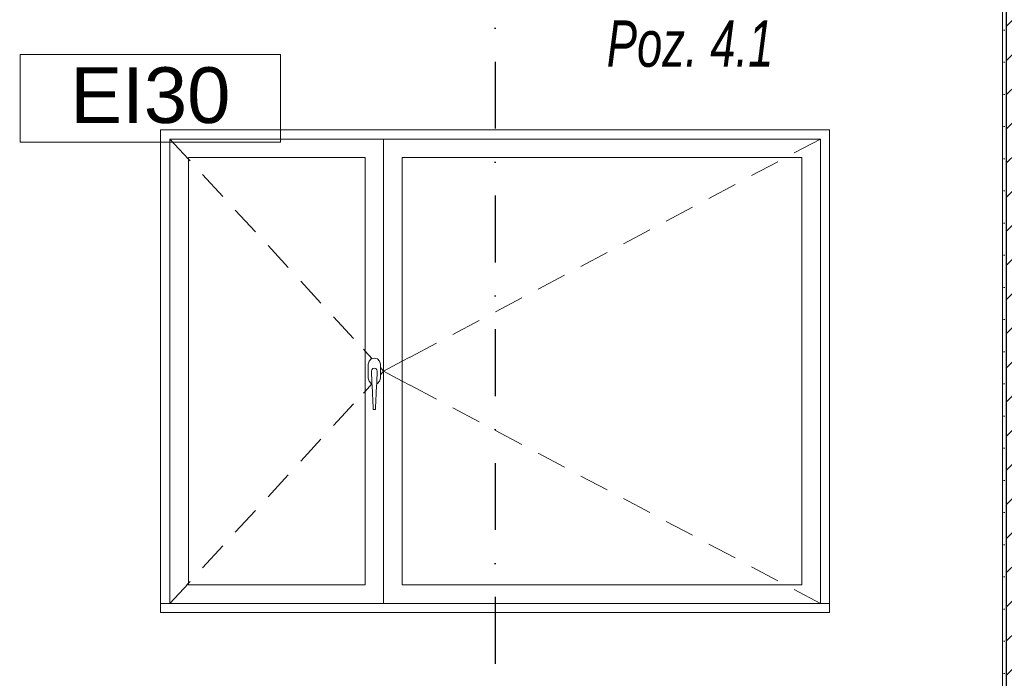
# Model space of a CAD drawing. Header units: millimetres. Extents: x 58537 to 97688, y -8921 to 14216.
# Tile 34 of 145: x 69226 to 71875, y 723 to 2496. Entities that reach past the tile are written whole.
import ezdxf
from ezdxf.enums import TextEntityAlignment as Align

# ---------------------------------------------------------------- set-up
doc = ezdxf.new("R2010")
doc.units = ezdxf.units.MM
doc.header["$MEASUREMENT"] = 0
doc.linetypes.add('Kropki i Kreski', pattern=[360, 180, -90, 0, -90])
doc.linetypes.add('Wipeout_Contour', pattern=[1000, 0, -1000])
for name, color, linetype, lineweight, true_color in [('Nowe_A-Konstrukcja Opis_Nr_pióra__58', 7, 'Continuous', 13, 0xdf0000), ('Nowe_A-Osi_Nr_pióra__25', 7, 'Continuous', 25, 0x40a5ff), ('Nowe_A-Wymiary-Zewnętrzne_Nr_pióra__45', 7, 'Continuous', 15, 0x40a5ff), ('Nowe_A-Wymiary-Zewnętrzne_Nr_pióra__85', 7, 'Continuous', 13, 0x80c2ff)]:
    doc.layers.add(name, color=color, linetype=linetype, lineweight=lineweight, true_color=true_color)
for name, color, linetype in [('Nowe_A-Osi', 7, 'Continuous'), ('Nowe_A-Wymiary-Zewnętrzne', 7, 'Continuous'), ('Nowe_A-Ściany-Wewnętrzne', 7, 'Continuous'), ('Nowe_Okna Archicada', 7, 'Continuous')]:
    doc.layers.add(name, color=color, linetype=linetype)
for name, color, linetype, lineweight in [('Nowe_A-Osi_Nr_pióra__6', 5, 'Continuous', 13), ('Nowe_A-PPOŻ_Nr_pióra__20', 1, 'Continuous', 13), ('Nowe_A-Wymiary-Zewnętrzne_Nr_pióra__46', 5, 'Continuous', 15), ('Nowe_A-Ściany-Wewnętrzne_Nr_pióra__27', 7, 'Continuous', 25), ('Nowe_A-Ściany-Wewnętrzne_Nr_pióra__47', 7, 'Continuous', 15), ('Nowe_Okna Archicada_Nr_pióra__3', 7, 'Continuous', 13), ('Nowe_Okna Archicada_Nr_pióra__87', 7, 'Continuous', 13)]:
    doc.layers.add(name, color=color, linetype=linetype, lineweight=lineweight)
doc.styles.add('STYL_AUTOMATYCZNY_1', font='arial.ttf')
doc.styles.add('STYL_AUTOMATYCZNY_2', font='arial.ttf')
doc.styles.add('STYL_AUTOMATYCZNY_4', font='arial.ttf', dxfattribs={"width": 0.7})
doc.dimstyles.new('STYL_AUTOMATYCZNY__1', dxfattribs={"dimtxt": 125, "dimasz": 47.5, "dimexe": 0.18, "dimexo": 20, "dimgap": 0, "dimtad": 1, "dimdec": 1, "dimlfac": 0.1, "dimzin": 0, "dimdsep": 46, "dimtxsty": 'STYL_AUTOMATYCZNY_2', "dimblk": 'ARROWHEAD_11', "dimblk1": 'ARROWHEAD_11', "dimblk2": 'ARROWHEAD_11', "dimcen": 0.09, "dimclrd": 256, "dimclre": 256, "dimclrt": 5, "dimadec": 1, "dimazin": 0, "dimtfac": 1, "dimtdec": 4, "dimtmove": 0, "dimatfit": 3, "dimfxl": 0, "dimtolj": 1, "dimtzin": 0, "dimarcsym": 0})
pattern_1 = [(0, (0, 0), (0, 86.60254), [0, -50]), (0, (25, 43.3), (0, 86.60254), [0, -50])]

# ---------------------------------------------------------------- blocks, each defined once
blk = doc.blocks.new('ElemPrzekroju_38')
at = {"color": 254, "linetype": 'Wipeout_Contour', "lineweight": 0, "ltscale": 278549.634402}
blk.add_wipeout([(69630.1, 2150), (69605.1, 2150), (69605.1, 950), (69630.1, 950)], dxfattribs=at).dxf.layer = 'Nowe_Okna Archicada'
at = {"color": 254, "linetype": 'Wipeout_Contour', "lineweight": 0, "ltscale": 285647.662472}
blk.add_wipeout([(71380.1, 950), (71405.1, 950), (71405.1, 2150), (71380.1, 2150)], dxfattribs=at).dxf.layer = 'Nowe_Okna Archicada'
at = {"color": 254, "linetype": 'Wipeout_Contour', "lineweight": 0, "ltscale": 280998.10681}
blk.add_wipeout([(70255.1, 975), (70255.1, 2125), (70205.1, 2125), (70205.1, 975)], dxfattribs=at).dxf.layer = 'Nowe_Okna Archicada'
at = {"color": 254, "linetype": 'Wipeout_Contour', "lineweight": 0, "ltscale": 280780.010382}
blk.add_wipeout([(70176.9, 1449.1), (70177.1, 1446.4), (70183.1, 1446.4), (70183.2, 1449.1)], dxfattribs=at).dxf.layer = 'Nowe_Okna Archicada'
at = {"color": 254, "linetype": 'Wipeout_Contour', "lineweight": 0, "ltscale": 282043.915783}
blk.add_wipeout([(69605.1, 900), (71405.1, 900), (71405.1, 925), (69605.1, 925)], dxfattribs=at).dxf.layer = 'Nowe_Okna Archicada'
at = {"layer": 'Nowe_Okna Archicada_Nr_pióra__3', "color": 7, "linetype": 'Continuous', "lineweight": 13}
blk.add_line((69605.1, 900), (71405.1, 900), dxfattribs=at)
at = {"color": 254, "linetype": 'Wipeout_Contour', "lineweight": 0, "ltscale": 564307.395257}
blk.add_wipeout([(71380.1, 2150), (71405.1, 2150), (71405.1, 2200), (69605.1, 2200), (69605.1, 2150), (69630.1, 2150), (69630.1, 2175), (71380.1, 2175)], dxfattribs=at).dxf.layer = 'Nowe_Okna Archicada'
at = {"color": 254, "linetype": 'Wipeout_Contour', "lineweight": 0, "ltscale": 278698.748933}
blk.add_wipeout([(69680.1, 975), (69680.1, 2125), (69630.1, 2125), (69630.1, 975)], dxfattribs=at).dxf.layer = 'Nowe_Okna Archicada'
at = {"color": 254, "linetype": 'Wipeout_Contour', "lineweight": 0, "ltscale": 285496.880396}
blk.add_wipeout([(71330.1, 2125), (71330.1, 975), (71380.1, 975), (71380.1, 2125)], dxfattribs=at).dxf.layer = 'Nowe_Okna Archicada'
at = {"color": 254, "linetype": 'Wipeout_Contour', "lineweight": 0, "ltscale": 1684731.196452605}
blk.add_wipeout([(70163.8, 1531.2), (70166, 1523.1), (70171.9, 1517.2), (70173.7, 1516.7), (70173.5, 1520), (70172.1, 1550), (70173.1, 1554), (70176.1, 1556.9), (70180.1, 1558), (70184.1, 1556.9), (70187, 1554), (70188.1, 1550), (70186.6, 1520), (70186.5, 1516.7), (70188.2, 1517.2), (70194.1, 1523.1), (70196.3, 1531.2), (70196.3, 1568.7), (70194.1, 1576.9), (70188.2, 1582.8), (70180.1, 1585), (70171.9, 1582.8), (70166, 1576.9), (70163.8, 1568.7)], dxfattribs=at).dxf.layer = 'Nowe_Okna Archicada'
at = {"color": 254, "linetype": 'Wipeout_Contour', "lineweight": 0, "ltscale": 280780.433129}
blk.add_wipeout([(70176.6, 1456.6), (70176.9, 1449.1), (70183.2, 1449.1), (70183.6, 1456.6)], dxfattribs=at).dxf.layer = 'Nowe_Okna Archicada'
at = {"color": 254, "linetype": 'Wipeout_Contour', "lineweight": 0, "ltscale": 278495.541976}
blk.add_wipeout([(69630.1, 950), (69605.1, 950), (69605.1, 925), (69630.1, 925)], dxfattribs=at).dxf.layer = 'Nowe_Okna Archicada'
at = {"color": 254, "linetype": 'Wipeout_Contour', "lineweight": 0, "ltscale": 285594.914144}
blk.add_wipeout([(71380.1, 925), (71405.1, 925), (71405.1, 950), (71380.1, 950)], dxfattribs=at).dxf.layer = 'Nowe_Okna Archicada'
at = {"layer": 'Nowe_Okna Archicada_Nr_pióra__3', "color": 7, "linetype": 'Continuous', "lineweight": 13}
for p, q in [((70180.1, 1585), (70171.9, 1582.8)), ((70188.2, 1582.8), (70180.1, 1585)), ((70194.1, 1576.9), (70188.2, 1582.8)), ((69605.1, 900), (69605.1, 925)), ((71405.1, 900), (71405.1, 925))]:
    blk.add_line(p, q, dxfattribs=at)
at = {"layer": 'Nowe_Okna Archicada_Nr_pióra__87', "color": 7, "linetype": 'Continuous', "lineweight": 13}
for p, q in [((69605.1, 925), (69605.1, 2200)), ((69605.1, 2200), (71405.1, 2200)), ((71405.1, 925), (71405.1, 2200))]:
    blk.add_line(p, q, dxfattribs=at)
at = {"color": 254, "linetype": 'Wipeout_Contour', "lineweight": 0, "ltscale": 424949.7684}
blk.add_wipeout([(71380.1, 2175), (70205.1, 2175), (70205.1, 2125), (70255.1, 2125), (71330.1, 2125), (71380.1, 2125)], dxfattribs=at).dxf.layer = 'Nowe_Okna Archicada'
at = {"color": 254, "linetype": 'Wipeout_Contour', "lineweight": 0, "ltscale": 280785.008967}
blk.add_wipeout([(70173.5, 1520), (70174.8, 1494.1), (70185.4, 1494.1), (70186.6, 1520)], dxfattribs=at).dxf.layer = 'Nowe_Okna Archicada'
at = {"color": 254, "linetype": 'Wipeout_Contour', "lineweight": 0, "ltscale": 280781.111863}
blk.add_wipeout([(70176.1, 1465.4), (70176.6, 1456.6), (70183.6, 1456.6), (70184, 1465.4)], dxfattribs=at).dxf.layer = 'Nowe_Okna Archicada'
at = {"color": 254, "linetype": 'Wipeout_Contour', "lineweight": 0, "ltscale": 424794.390886}
blk.add_wipeout([(70205.1, 925), (71380.1, 925), (71380.1, 975), (71330.1, 975), (70255.1, 975), (70205.1, 975)], dxfattribs=at).dxf.layer = 'Nowe_Okna Archicada'
at = {"layer": 'Nowe_Okna Archicada_Nr_pióra__3', "color": 7, "linetype": 'Continuous', "lineweight": 13}
for p, q in [((71380.1, 2175), (71380.1, 2125)), ((71380.1, 2125), (71380.1, 975)), ((70177.1, 1446.4), (70176.9, 1449.1)), ((70177.1, 1446.4), (70183.1, 1446.4)), ((70183.2, 1449.1), (70183.1, 1446.4)), ((71380.1, 975), (71380.1, 925))]:
    blk.add_line(p, q, dxfattribs=at)
at = {"color": 254, "linetype": 'Wipeout_Contour', "lineweight": 0, "ltscale": 419702.18974}
blk.add_wipeout([(70205.1, 2175), (69630.1, 2175), (69630.1, 2125), (69680.1, 2125), (70155.1, 2125), (70205.1, 2125)], dxfattribs=at).dxf.layer = 'Nowe_Okna Archicada'
at = {"color": 254, "linetype": 'Wipeout_Contour', "lineweight": 0, "ltscale": 283247.492853}
blk.add_wipeout([(71330.1, 975), (71330.1, 2125), (70255.1, 2125), (70255.1, 975)], dxfattribs=at).dxf.layer = 'Nowe_Okna Archicada'
at = {"color": 254, "linetype": 'Wipeout_Contour', "lineweight": 0, "ltscale": 631774.069376}
blk.add_wipeout([(70173.1, 1554), (70172.1, 1550), (70173.5, 1520), (70186.6, 1520), (70188.1, 1550), (70187, 1554), (70184.1, 1556.9), (70180.1, 1558), (70176.1, 1556.9)], dxfattribs=at).dxf.layer = 'Nowe_Okna Archicada'
at = {"color": 254, "linetype": 'Wipeout_Contour', "lineweight": 0, "ltscale": 280782.688264}
blk.add_wipeout([(70174.8, 1494.1), (70176.1, 1465.4), (70184, 1465.4), (70185.4, 1494.1)], dxfattribs=at).dxf.layer = 'Nowe_Okna Archicada'
at = {"color": 254, "linetype": 'Wipeout_Contour', "lineweight": 0, "ltscale": 419544.876525}
blk.add_wipeout([(69630.1, 925), (70205.1, 925), (70205.1, 975), (70155.1, 975), (69680.1, 975), (69630.1, 975)], dxfattribs=at).dxf.layer = 'Nowe_Okna Archicada'
at = {"layer": 'Nowe_Okna Archicada_Nr_pióra__3', "color": 7, "linetype": 'Continuous', "lineweight": 13}
for p, q in [((69630.1, 2125), (69630.1, 2175)), ((69630.1, 2175), (70205.1, 2175)), ((70205.1, 2175), (70205.1, 2125)), ((70205.1, 2175), (71380.1, 2175)), ((71380.1, 2175), (71309.4, 2137.4)), ((69630.1, 975), (69630.1, 2125)), ((70205.1, 2125), (70205.1, 975)), ((70255.1, 2125), (70255.1, 975)), ((71330.1, 2125), (70255.1, 2125)), ((71330.1, 975), (71330.1, 2125)), ((71265.3, 2114), (71194.7, 2076.4)), ((71150.5, 2052.9), (71079.9, 2015.3)), ((71035.8, 1991.9), (70965.1, 1954.3)), ((70921, 1930.8), (70850.3, 1893.2)), ((70806.2, 1869.8), (70735.6, 1832.2)), ((70691.4, 1808.7), (70620.8, 1771.1)), ((70576.7, 1747.7), (70506, 1710.1)), ((70461.9, 1686.6), (70391.3, 1649)), ((70347.1, 1625.6), (70276.5, 1588)), ((70196.3, 1568.7), (70194.1, 1576.9)), ((70196.3, 1531.2), (70196.3, 1568.7)), ((70255.1, 1576.6), (70205.1, 1550)), ((70275.7, 1587.6), (70255.1, 1576.6)), ((70172.1, 1550), (70173.1, 1554)), ((70172.1, 1550), (70173.5, 1520)), ((70173.1, 1554), (70176.1, 1556.9)), ((70176.1, 1556.9), (70180.1, 1558)), ((70180.1, 1558), (70184.1, 1556.9)), ((70184.1, 1556.9), (70187, 1554)), ((70188.1, 1550), (70186.6, 1520)), ((70187, 1554), (70188.1, 1550)), ((70196.3, 1559.5), (70205.1, 1550)), ((70196.3, 1540.5), (70205.1, 1550)), ((70255.1, 1523.4), (70205.1, 1550)), ((70171.9, 1517.2), (70173.7, 1516.7)), ((70174.8, 1494.1), (70173.5, 1520)), ((70186.6, 1520), (70185.4, 1494.1)), ((70186.5, 1516.7), (70188.2, 1517.2)), ((70188.2, 1517.2), (70194.1, 1523.1)), ((70194.1, 1523.1), (70196.3, 1531.2)), ((70275.7, 1512.4), (70255.1, 1523.4)), ((70347.1, 1474.4), (70276.5, 1512)), ((70176.1, 1465.4), (70174.8, 1494.1)), ((70185.4, 1494.1), (70184, 1465.4)), ((70176.6, 1456.6), (70176.1, 1465.4)), ((70184, 1465.4), (70183.6, 1456.6)), ((70176.9, 1449.1), (70176.6, 1456.6)), ((70183.6, 1456.6), (70183.2, 1449.1)), ((70461.9, 1413.4), (70391.3, 1451)), ((70576.7, 1352.3), (70506, 1389.9)), ((70691.4, 1291.3), (70620.8, 1328.9)), ((70806.2, 1230.2), (70735.6, 1267.8)), ((70921, 1169.2), (70850.3, 1206.8)), ((71035.8, 1108.1), (70965.1, 1145.7)), ((71150.5, 1047.1), (71079.9, 1084.7)), ((71265.3, 986), (71194.7, 1023.6)), ((69630.1, 925), (69630.1, 975)), ((70205.1, 975), (70205.1, 925)), ((70255.1, 975), (71330.1, 975)), ((71380.1, 925), (71309.4, 962.6)), ((69605.1, 925), (71405.1, 925))]:
    blk.add_line(p, q, dxfattribs=at)
at = {"color": 254, "linetype": 'Wipeout_Contour', "lineweight": 0, "ltscale": 279748.455237}
blk.add_wipeout([(70155.1, 975), (70155.1, 2125), (69680.1, 2125), (69680.1, 975)], dxfattribs=at).dxf.layer = 'Nowe_Okna Archicada'
at = {"layer": 'Nowe_Okna Archicada_Nr_pióra__3', "color": 7, "linetype": 'Continuous', "lineweight": 13}
for p, q in [((69630.1, 2175), (69680.1, 2120.7)), ((69680.1, 2125), (69680.1, 975)), ((70155.1, 2125), (69680.1, 2125)), ((69680.1, 2120.7), (69684.2, 2116.1)), ((70155.1, 975), (70155.1, 2125)), ((69718.1, 2079.3), (69772.3, 2020.5)), ((69806.1, 1983.7), (69860.3, 1924.8)), ((69894.1, 1888), (69948.3, 1829.1)), ((69982.1, 1792.3), (70036.3, 1733.4)), ((70070.2, 1696.6), (70124.3, 1637.8)), ((70150.9, 1608.9), (70155.1, 1604.3)), ((70155.1, 1604.3), (70174.3, 1583.5)), ((70166, 1576.9), (70163.8, 1568.7)), ((70163.8, 1568.7), (70163.8, 1531.2)), ((70171.9, 1582.8), (70166, 1576.9)), ((70155.1, 1495.7), (70173.7, 1515.9)), ((70163.8, 1531.2), (70166, 1523.1)), ((70166, 1523.1), (70171.9, 1517.2)), ((70150.9, 1491.1), (70155.1, 1495.7)), ((70070.2, 1403.4), (70124.3, 1462.2)), ((69982.1, 1307.7), (70036.3, 1366.6)), ((69894.1, 1212), (69948.3, 1270.9)), ((69806.1, 1116.3), (69860.3, 1175.2)), ((69718.1, 1020.7), (69772.3, 1079.5)), ((69680.1, 979.3), (69684.2, 983.9)), ((69630.1, 925), (69680.1, 979.3)), ((69680.1, 975), (70155.1, 975))]:
    blk.add_line(p, q, dxfattribs=at)
blk = doc.blocks.new('ElemPrzekroju_454')
at = {"layer": 'Nowe_A-Ściany-Wewnętrzne', "linetype": 'Continuous', "lineweight": 0, "true_color": 0x000000}
h = blk.add_hatch(dxfattribs=at)
h.set_pattern_fill('Tynk', color=18, style=0, pattern_type=2)
h.set_pattern_definition(pattern_1)
h.paths.add_polyline_path([(71880.1, 2550), (71870.1, 2550), (71870.1, -20), (71880.1, -20), (71880.1, 2500)])
h = blk.add_hatch(dxfattribs=at)
h.set_pattern_fill('Tynk', color=18, style=0, pattern_type=2)
h.set_pattern_definition(pattern_1)
h.paths.add_polyline_path([(72140.1, 2540), (72130.1, 2540), (72130.1, 2500), (72130.1, 0), (72140.1, 0)])
h = blk.add_hatch(dxfattribs=at)
h.set_pattern_fill('Beton_zbrojony', color=18, style=0, pattern_type=2)
h.set_pattern_definition([(45, (0, 0), (-91.92388, 91.92388), []), (45, (-45.96, 45.96), (-91.92388, 91.92388), [97.5, -32.5])])
h.paths.add_polyline_path([(71880.1, -20), (71880.1, -70), (71880.1, -210), (72130.1, -210), (72130.1, 0), (72130.1, 2500), (71880.1, 2500)])
h = blk.add_hatch(dxfattribs=at)
h.set_pattern_fill('Tynk', color=18, style=0, pattern_type=2)
h.set_pattern_definition(pattern_1)
h.paths.add_polyline_path([(71880.1, -70), (71870.1, -70), (71870.1, -210), (71880.1, -210)])
at = {"layer": 'Nowe_A-Ściany-Wewnętrzne_Nr_pióra__27', "color": 7, "linetype": 'Continuous', "lineweight": 25, "flags": 128}
for points in [[(71880.1, 2550), (71880.1, 2500), (71880.1, -20), (71880.1, -70), (71880.1, -210)], [(72130.1, 2540), (72130.1, 2500), (72130.1, 0), (72130.1, -20), (72130.1, -70), (72130.1, -140), (72130.1, -210)]]:
    blk.add_lwpolyline(points, dxfattribs=at)
at = {"layer": 'Nowe_A-Ściany-Wewnętrzne_Nr_pióra__47', "color": 7, "linetype": 'Continuous', "lineweight": 15}
for p, q in [((71870.1, 2540), (71870.1, 0)), ((72140.1, 2540), (72140.1, 100)), ((71870.1, 0), (71870.1, -20)), ((71880.1, -20), (71870.1, -20)), ((71880.1, -70), (71870.1, -70)), ((71880.1, -210), (71870.1, -210))]:
    blk.add_line(p, q, dxfattribs=at)
at = {"layer": 'Nowe_A-Ściany-Wewnętrzne_Nr_pióra__47', "color": 7, "linetype": 'Continuous', "lineweight": 15, "flags": 128}
blk.add_lwpolyline([(71870.1, -70), (71870.1, -140), (71870.1, -210)], dxfattribs=at)
blk = doc.blocks.new('Standardowy znacznik osi[2]', base_point=(70505.1, 13465.8))
at = {"layer": 'Nowe_A-Osi_Nr_pióra__25', "color": 161, "linetype": 'Kropki i Kreski', "lineweight": 25, "true_color": 0x40a5ff}
blk.add_line((70505.1, 12465.8), (70505.1, -1000), dxfattribs=at)
at = {"layer": 'Nowe_A-Osi_Nr_pióra__6', "color": 5, "lineweight": 13, "style": 'STYL_AUTOMATYCZNY_1'}
for tag, p in [('AC_MarkerText_1_0', (70505.1, 14040.8)), ('AC_MarkerText_1_1', (70505.1, -2175))]:
    blk.add_attdef(tag, text='', height=400, rotation=360, dxfattribs=at).set_placement(p, align=Align.TOP_CENTER)
blk = doc.blocks.new('*D628')
at = {"layer": 'Nowe_A-Wymiary-Zewnętrzne_Nr_pióra__45', "linetype": 'Continuous', "lineweight": 15, "true_color": 0x40a5ff}
for points in [[(90247.8, 2200), (90248.7, 2195.2), (90251.4, 2191.2), (90255.5, 2188.5), (90260.3, 2187.5), (90265, 2188.5), (90269.1, 2191.2), (90271.8, 2195.2), (90272.8, 2200), (90271.8, 2204.8), (90269.1, 2208.8), (90265, 2211.5), (90260.3, 2212.5), (90255.5, 2211.5), (90251.4, 2208.8), (90248.7, 2204.8)], [(90247.8, 0), (90248.7, -4.8), (90251.4, -8.8), (90255.5, -11.5), (90260.3, -12.5), (90265, -11.5), (90269.1, -8.8), (90271.8, -4.8), (90272.8, 0), (90271.8, 4.8), (90269.1, 8.8), (90265, 11.5), (90260.3, 12.5), (90255.5, 11.5), (90251.4, 8.8), (90248.7, 4.8)]]:
    blk.add_hatch(color=161, dxfattribs=at).paths.add_polyline_path(points)
at = {"layer": 'Nowe_A-Wymiary-Zewnętrzne_Nr_pióra__45', "color": 161, "linetype": 'Continuous', "lineweight": 15, "true_color": 0x40a5ff}
for centre in [(90260.3, 2200), (90260.3, 0)]:
    blk.add_circle(centre, 12.5, dxfattribs=at)
at = {"layer": 'Nowe_A-Wymiary-Zewnętrzne_Nr_pióra__85', "color": 151, "linetype": 'Continuous', "lineweight": 13, "true_color": 0x80c2ff}
for p, q in [((90247.8, 2200), (90213.4, 2200)), ((90307.1, 2200), (90272.8, 2200)), ((90260.3, 12.5), (90260.3, 2187.5)), ((90247.8, 0), (90213.4, 0)), ((90307.1, 0), (90272.8, 0)), ((90260.3, -25), (90260.3, -12.5))]:
    blk.add_line(p, q, dxfattribs=at)
at = {"layer": 'Nowe_A-Wymiary-Zewnętrzne_Nr_pióra__46', "color": 5, "lineweight": 15, "char_height": 125, "attachment_point": 7, "rotation": 90, "style": 'STYL_AUTOMATYCZNY_2'}
for s, insert in [('\\A1;{\\pql;\\fArial|b0|i0|c238|p0;\\W1.000000;34,0}', (90235.3, 1853.9)), ('\\A1;{\\pql;\\fArial|b0|i0|c238|p0;\\W1.000000;220,0}', (90235.3, 718.7))]:
    blk.add_mtext(s, dxfattribs=dict(at, insert=insert))
blk = doc.blocks.new('ARROWHEAD_11')
at = {"color": 0, "linetype": 'Continuous', "lineweight": 0}
blk.add_line((0, 0), (-1, 0), dxfattribs=at)
at = {"color": 0, "linetype": 'Continuous', "lineweight": 0, "const_width": 0.25, "flags": 128}
blk.add_lwpolyline([(-0.125, 0, 1), (0.125, 0, 1)], format="xyb", close=True, dxfattribs=at)
blk = doc.blocks.new('*D629')
at = {"layer": 'Nowe_A-Wymiary-Zewnętrzne_Nr_pióra__45', "linetype": 'Continuous', "lineweight": 15, "true_color": 0x40a5ff}
for points in [[(90247.8, 2540), (90248.7, 2535.2), (90251.4, 2531.2), (90255.5, 2528.5), (90260.3, 2527.5), (90265, 2528.5), (90269.1, 2531.2), (90271.8, 2535.2), (90272.8, 2540), (90271.8, 2544.8), (90269.1, 2548.8), (90265, 2551.5), (90260.3, 2552.5), (90255.5, 2551.5), (90251.4, 2548.8), (90248.7, 2544.8)], [(90247.8, 2200), (90248.7, 2195.2), (90251.4, 2191.2), (90255.5, 2188.5), (90260.3, 2187.5), (90265, 2188.5), (90269.1, 2191.2), (90271.8, 2195.2), (90272.8, 2200), (90271.8, 2204.8), (90269.1, 2208.8), (90265, 2211.5), (90260.3, 2212.5), (90255.5, 2211.5), (90251.4, 2208.8), (90248.7, 2204.8)]]:
    blk.add_hatch(color=161, dxfattribs=at).paths.add_polyline_path(points)
at = {"layer": 'Nowe_A-Wymiary-Zewnętrzne_Nr_pióra__45', "color": 161, "linetype": 'Continuous', "lineweight": 15, "true_color": 0x40a5ff}
for centre in [(90260.3, 2540), (90260.3, 2200)]:
    blk.add_circle(centre, 12.5, dxfattribs=at)
at = {"layer": 'Nowe_A-Wymiary-Zewnętrzne_Nr_pióra__85', "color": 151, "linetype": 'Continuous', "lineweight": 13, "true_color": 0x80c2ff}
for p, q in [((90247.8, 2540), (90213.4, 2540)), ((90260.3, 2212.5), (90260.3, 2527.5)), ((90307.1, 2540), (90272.8, 2540)), ((90247.8, 2200), (90213.4, 2200)), ((90307.1, 2200), (90272.8, 2200))]:
    blk.add_line(p, q, dxfattribs=at)
at = {"layer": 'Nowe_A-Wymiary-Zewnętrzne_Nr_pióra__46', "color": 5, "lineweight": 15, "insert": (90091.5, 2478.2), "char_height": 125, "attachment_point": 7, "rotation": 90, "style": 'STYL_AUTOMATYCZNY_2'}
blk.add_mtext('\\A1;{\\pql;\\fArial|b0|i0|c238|p0;\\W1.000000;21,0}', dxfattribs=at)
blk = doc.blocks.new('*D644')
at = {"layer": 'Nowe_A-Wymiary-Zewnętrzne_Nr_pióra__45', "linetype": 'Continuous', "lineweight": 15, "true_color": 0x40a5ff}
for points in [[(93212.8, 2200), (93213.7, 2195.2), (93216.4, 2191.2), (93220.5, 2188.5), (93225.3, 2187.5), (93230, 2188.5), (93234.1, 2191.2), (93236.8, 2195.2), (93237.8, 2200), (93236.8, 2204.8), (93234.1, 2208.8), (93230, 2211.5), (93225.3, 2212.5), (93220.5, 2211.5), (93216.4, 2208.8), (93213.7, 2204.8)], [(93212.8, 0), (93213.7, -4.8), (93216.4, -8.8), (93220.5, -11.5), (93225.3, -12.5), (93230, -11.5), (93234.1, -8.8), (93236.8, -4.8), (93237.8, 0), (93236.8, 4.8), (93234.1, 8.8), (93230, 11.5), (93225.3, 12.5), (93220.5, 11.5), (93216.4, 8.8), (93213.7, 4.8)]]:
    blk.add_hatch(color=161, dxfattribs=at).paths.add_polyline_path(points)
at = {"layer": 'Nowe_A-Wymiary-Zewnętrzne_Nr_pióra__45', "color": 161, "linetype": 'Continuous', "lineweight": 15, "true_color": 0x40a5ff}
for centre in [(93225.3, 2200), (93225.3, 0)]:
    blk.add_circle(centre, 12.5, dxfattribs=at)
at = {"layer": 'Nowe_A-Wymiary-Zewnętrzne_Nr_pióra__85', "color": 151, "linetype": 'Continuous', "lineweight": 13, "true_color": 0x80c2ff}
for p, q in [((93212.8, 2200), (93178.4, 2200)), ((93272.1, 2200), (93237.8, 2200)), ((93225.3, 12.5), (93225.3, 2187.5)), ((93212.8, 0), (93178.4, 0)), ((93272.1, 0), (93237.8, 0))]:
    blk.add_line(p, q, dxfattribs=at)
at = {"layer": 'Nowe_A-Wymiary-Zewnętrzne_Nr_pióra__46', "color": 5, "lineweight": 15, "char_height": 125, "attachment_point": 7, "rotation": 90, "style": 'STYL_AUTOMATYCZNY_2'}
for s, insert in [('\\A1;{\\pql;\\fArial|b0|i0|c238|p0;\\W1.000000;220,0}', (93200.3, 1052.3)), ('\\A1;{\\pql;\\fArial|b0|i0|c238|p0;\\W1.000000;14,0}', (93200.3, 12.5))]:
    blk.add_mtext(s, dxfattribs=dict(at, insert=insert))
blk = doc.blocks.new('*D645')
at = {"layer": 'Nowe_A-Wymiary-Zewnętrzne_Nr_pióra__45', "linetype": 'Continuous', "lineweight": 15, "true_color": 0x40a5ff}
for points in [[(93212.8, 2570), (93213.7, 2565.2), (93216.4, 2561.2), (93220.5, 2558.5), (93225.3, 2557.5), (93230, 2558.5), (93234.1, 2561.2), (93236.8, 2565.2), (93237.8, 2570), (93236.8, 2574.8), (93234.1, 2578.8), (93230, 2581.5), (93225.3, 2582.5), (93220.5, 2581.5), (93216.4, 2578.8), (93213.7, 2574.8)], [(93212.8, 2200), (93213.7, 2195.2), (93216.4, 2191.2), (93220.5, 2188.5), (93225.3, 2187.5), (93230, 2188.5), (93234.1, 2191.2), (93236.8, 2195.2), (93237.8, 2200), (93236.8, 2204.8), (93234.1, 2208.8), (93230, 2211.5), (93225.3, 2212.5), (93220.5, 2211.5), (93216.4, 2208.8), (93213.7, 2204.8)]]:
    blk.add_hatch(color=161, dxfattribs=at).paths.add_polyline_path(points)
at = {"layer": 'Nowe_A-Wymiary-Zewnętrzne_Nr_pióra__45', "color": 161, "linetype": 'Continuous', "lineweight": 15, "true_color": 0x40a5ff}
for centre in [(93225.3, 2570), (93225.3, 2200)]:
    blk.add_circle(centre, 12.5, dxfattribs=at)
at = {"layer": 'Nowe_A-Wymiary-Zewnętrzne_Nr_pióra__85', "color": 151, "linetype": 'Continuous', "lineweight": 13, "true_color": 0x80c2ff}
for p, q in [((93212.8, 2570), (93178.4, 2570)), ((93272.1, 2570), (93237.8, 2570)), ((93225.3, 2212.5), (93225.3, 2557.5)), ((93212.8, 2200), (93178.4, 2200)), ((93272.1, 2200), (93237.8, 2200))]:
    blk.add_line(p, q, dxfattribs=at)
at = {"layer": 'Nowe_A-Wymiary-Zewnętrzne_Nr_pióra__46', "color": 5, "lineweight": 15, "char_height": 125, "attachment_point": 7, "rotation": 90, "style": 'STYL_AUTOMATYCZNY_2'}
for s, insert in [('\\A1;{\\pql;\\fArial|b0|i0|c238|p0;\\W1.000000;18,0}', (93056.5, 2493.2)), ('\\A1;{\\pql;\\fArial|b0|i0|c238|p0;\\W1.000000;37,0}', (93200.3, 2218.2))]:
    blk.add_mtext(s, dxfattribs=dict(at, insert=insert))
blk = doc.blocks.new('*D659')
at = {"layer": 'Nowe_A-Wymiary-Zewnętrzne_Nr_pióra__45', "linetype": 'Continuous', "lineweight": 15, "true_color": 0x40a5ff}
for points in [[(93474.8, 12846.4), (93475.7, 12841.6), (93478.4, 12837.5), (93482.5, 12834.8), (93487.3, 12833.9), (93492.1, 12834.8), (93496.1, 12837.5), (93498.8, 12841.6), (93499.8, 12846.4), (93498.8, 12851.2), (93496.1, 12855.2), (93492.1, 12857.9), (93487.3, 12858.9), (93482.5, 12857.9), (93478.4, 12855.2), (93475.7, 12851.2)], [(93474.8, 0), (93475.7, -4.8), (93478.4, -8.8), (93482.5, -11.5), (93487.3, -12.5), (93492.1, -11.5), (93496.1, -8.8), (93498.8, -4.8), (93499.8, 0), (93498.8, 4.8), (93496.1, 8.8), (93492.1, 11.5), (93487.3, 12.5), (93482.5, 11.5), (93478.4, 8.8), (93475.7, 4.8)]]:
    blk.add_hatch(color=161, dxfattribs=at).paths.add_polyline_path(points)
at = {"layer": 'Nowe_A-Wymiary-Zewnętrzne_Nr_pióra__45', "color": 161, "linetype": 'Continuous', "lineweight": 15, "true_color": 0x40a5ff}
for centre in [(93487.3, 12846.4), (93487.3, 0)]:
    blk.add_circle(centre, 12.5, dxfattribs=at)
at = {"layer": 'Nowe_A-Wymiary-Zewnętrzne_Nr_pióra__85', "color": 151, "linetype": 'Continuous', "lineweight": 13, "true_color": 0x80c2ff}
for p, q in [((93487.3, 12858.9), (93487.3, 12871.4)), ((93474.8, 12846.4), (93440.4, 12846.4)), ((93487.3, 12.5), (93487.3, 12833.9)), ((93534.2, 12846.4), (93499.8, 12846.4)), ((93474.8, 0), (93440.4, 0)), ((93534.2, 0), (93499.8, 0)), ((93487.3, -25), (93487.3, -12.5))]:
    blk.add_line(p, q, dxfattribs=at)
at = {"layer": 'Nowe_A-Wymiary-Zewnętrzne_Nr_pióra__46', "color": 5, "lineweight": 15, "insert": (93462.3, 6137.2), "char_height": 125, "attachment_point": 7, "rotation": 90, "style": 'STYL_AUTOMATYCZNY_2'}
blk.add_mtext('\\A1;{\\pql;\\fArial|b0|i0|c238|p0;\\W1.000000;1\xa0284,6}', dxfattribs=at)

msp = doc.modelspace()

# ---------------------------------------------------------------- block references
at = {"layer": 'Nowe_A-Ściany-Wewnętrzne', "lineweight": 0}
msp.add_blockref('ElemPrzekroju_454', (0, 0), dxfattribs=at)
at = {"layer": 'Nowe_Okna Archicada', "lineweight": 0}
msp.add_blockref('ElemPrzekroju_38', (0, 0), dxfattribs=at)

# ---------------------------------------------------------------- texts
at = {"layer": 'Nowe_A-Konstrukcja Opis_Nr_pióra__58', "color": 12, "linetype": 'Continuous', "lineweight": 13, "true_color": 0xdf0000, "insert": (70805.32, 2367.57), "char_height": 125, "attachment_point": 7, "style": 'STYL_AUTOMATYCZNY_4'}
msp.add_mtext('\\A1;{\\pql;\\fArial|b0|i1|c238|p0;\\W0.700000;Poz. 4.1}', dxfattribs=at)
at = {"layer": 'Nowe_A-PPOŻ_Nr_pióra__20', "color": 1, "linetype": 'Continuous', "lineweight": 13, "insert": (69577.44, 2292.06), "char_height": 150, "attachment_point": 5, "style": 'STYL_AUTOMATYCZNY_1'}
msp.add_mtext('\\A1;{\\pqc;\\fArial|b0|i0|c238|p0;\\W1.000000;EI\\fArial|b0|i0|c238|p0;\\W1.000000;3\\fArial|b0|i0|c238|p0;\\W1.000000;0}', dxfattribs=at)

# ---------------------------------------------------------------- next in the draw order: linework, layer by layer
at = {"layer": 'Nowe_A-PPOŻ_Nr_pióra__20', "color": 1, "linetype": 'Continuous', "lineweight": 13, "flags": 128}
msp.add_lwpolyline([(69226.82, 2402.65), (69928.05, 2402.65), (69928.05, 2166.93), (69226.82, 2166.93)], close=True, dxfattribs=at)

# ---------------------------------------------------------------- next in the draw order: block references
at = {"layer": 'Nowe_A-Osi', "color": 8, "linetype": 'Continuous', "lineweight": 13}
msp.add_blockref('Standardowy znacznik osi[2]', (70505.07, 13465.75), dxfattribs=at)

# ---------------------------------------------------------------- next in the draw order: dimensions: what is measured, and where the dimension line sits
at = {"layer": 'Nowe_A-Wymiary-Zewnętrzne', "color": 151, "linetype": 'Continuous', "lineweight": 13, "true_color": 0x80c2ff}
for base, p1, p2, picture, middle in [((93487.29, 12846.37), (64770.07, 0), (64717.21, 12846.37), '*D659', (93399.79, 6418.33)), ((93225.25, 2570), (64770.07, 2200), (63270.07, 2570), '*D645', (93137.75, 2380)), ((90260.25, 2540), (65230.07, 2200), (65230.07, 2540), '*D629', (90172.75, 2015.67)), ((93225.25, 2200), (64770.07, 0), (64770.07, 2200), '*D644', (93137.75, 1261.72)), ((90260.25, 2200), (65240.07, 0), (65230.07, 2200), '*D628', (90172.75, 928.07))]:
    dim = msp.add_linear_dim(base=base, p1=p1, p2=p2, angle=90, dimstyle='STYL_AUTOMATYCZNY__1', dxfattribs=at)
    dim.commit()
    dim.dimension.update_dxf_attribs({"geometry": picture, "text_midpoint": middle, "dimtype": 160, "text_rotation": 90})

doc.saveas('drawing.dxf')
